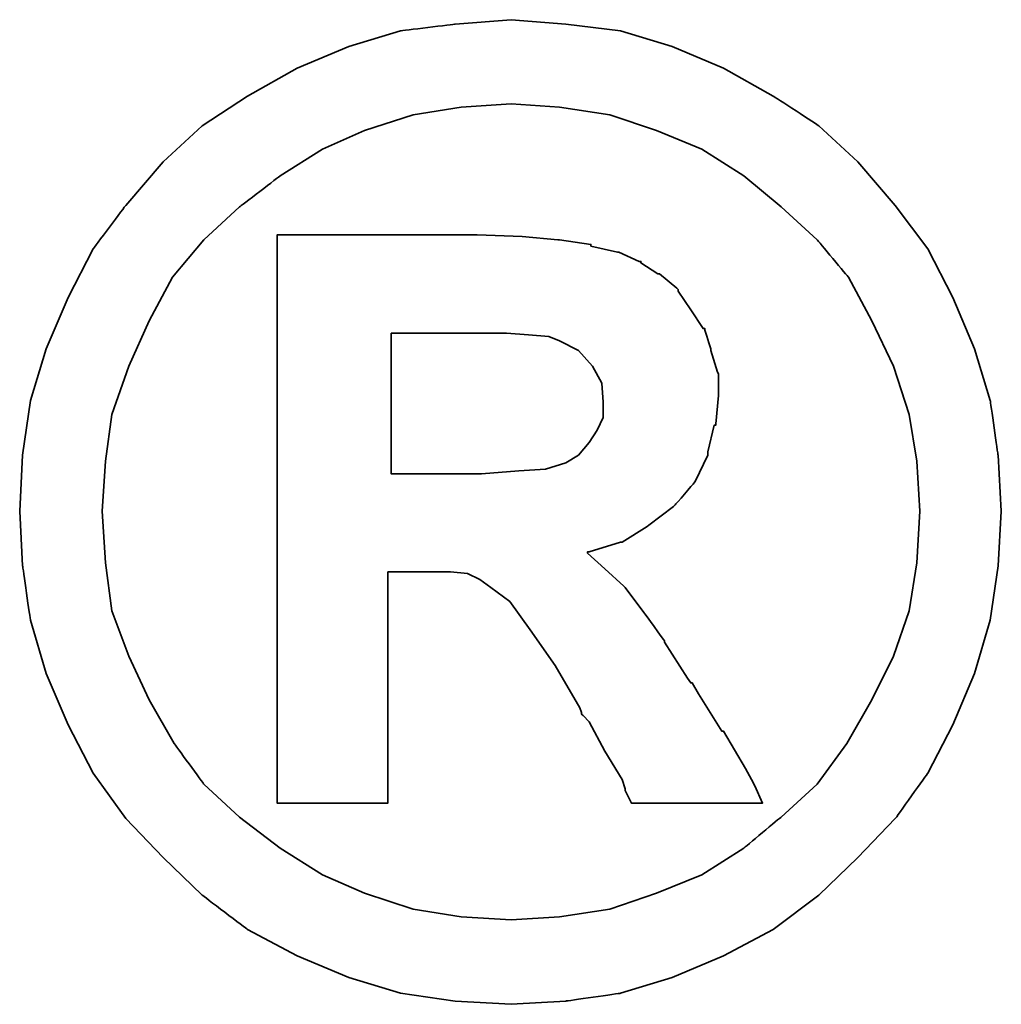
# Model space of a CAD drawing. Header units: millimetres. Extents: x 340 to 654, y 334 to 449.
# Tile 47 of 50: x 585.044 to 585.885, y 365.386 to 366.23. Entities that reach past the tile are written whole.
import ezdxf

# ---------------------------------------------------------------- set-up
doc = ezdxf.new("R2010")
doc.units = ezdxf.units.MM
doc.layers.add('DIM', color=4, linetype='Continuous')
doc.layers.add('layer 1', color=7, linetype='Continuous')

# ---------------------------------------------------------------- blocks, each defined once
blk = doc.blocks.new('TBI MOTION logo(完整正式版)')
at = {"layer": 'layer 1', "color": 22, "lineweight": 35}
for points, knots in [([(81.20634, 4.98624), (81.20634, 4.98624), (81.18649, 5.32862), (81.18649, 5.32862), (81.18649, 5.32862), (81.18649, 5.32862), (81.13886, 5.66206), (81.13886, 5.66206), (81.13886, 5.66206), (81.13886, 5.66206), (81.04359, 5.97764), (81.04359, 5.97764), (81.04359, 5.97764), (81.04359, 5.97764), (80.91061, 6.29124), (80.91061, 6.29124), (80.91061, 6.29124), (80.91061, 6.29124), (80.75778, 6.58697), (80.75778, 6.58697), (80.75778, 6.58697), (80.75778, 6.58697), (80.5593, 6.85294), (80.5593, 6.85294), (80.5593, 6.85294), (80.5593, 6.85294), (80.33105, 7.1189), (80.33105, 7.1189), (80.33105, 7.1189), (80.33105, 7.1189), (80.09287, 7.33921), (80.09287, 7.33921), (80.09287, 7.33921), (80.09287, 7.33921), (79.815, 7.51982), (79.815, 7.51982), (79.815, 7.51982), (79.815, 7.51982), (79.51133, 7.69051), (79.51133, 7.69051), (79.51133, 7.69051), (79.51133, 7.69051), (79.19773, 7.8235), (79.19773, 7.8235), (79.19773, 7.8235), (79.19773, 7.8235), (78.88215, 7.91877), (78.88215, 7.91877), (78.88215, 7.91877), (78.88215, 7.91877), (78.54871, 7.95846), (78.54871, 7.95846), (78.54871, 7.95846), (78.54871, 7.95846), (78.21526, 7.98625), (78.21526, 7.98625), (78.21526, 7.98625), (78.21526, 7.98625), (77.87388, 7.95846), (77.87388, 7.95846), (77.87388, 7.95846), (77.87388, 7.95846), (77.54044, 7.91877), (77.54044, 7.91877), (77.54044, 7.91877), (77.54044, 7.91877), (77.22485, 7.8235), (77.22485, 7.8235), (77.22485, 7.8235), (77.22485, 7.8235), (76.91027, 7.69051), (76.91027, 7.69051), (76.91027, 7.69051), (76.91027, 7.69051), (76.6056, 7.51982), (76.6056, 7.51982), (76.6056, 7.51982), (76.6056, 7.51982), (76.32972, 7.33921), (76.32972, 7.33921), (76.32972, 7.33921), (76.32972, 7.33921), (76.09154, 7.1189), (76.09154, 7.1189), (76.09154, 7.1189), (76.09154, 7.1189), (75.86329, 6.85294), (75.86329, 6.85294), (75.86329, 6.85294), (75.86329, 6.85294), (75.66382, 6.58697), (75.66382, 6.58697), (75.66382, 6.58697), (75.66382, 6.58697), (75.51099, 6.29124), (75.51099, 6.29124), (75.51099, 6.29124), (75.51099, 6.29124), (75.37702, 5.97764), (75.37702, 5.97764), (75.37702, 5.97764), (75.37702, 5.97764), (75.28175, 5.66206), (75.28175, 5.66206), (75.28175, 5.66206), (75.28175, 5.66206), (75.23411, 5.32862), (75.23411, 5.32862), (75.23411, 5.32862), (75.23411, 5.32862), (75.21625, 4.98624), (75.21625, 4.98624), (75.21625, 4.98624), (75.21625, 4.98624), (75.23411, 4.6528), (75.23411, 4.6528), (75.23411, 4.6528), (75.23411, 4.6528), (75.28175, 4.32035), (75.28175, 4.32035), (75.28175, 4.32035), (75.28175, 4.32035), (75.37702, 3.99583), (75.37702, 3.99583), (75.37702, 3.99583), (75.37702, 3.99583), (75.51099, 3.68224), (75.51099, 3.68224), (75.51099, 3.68224), (75.51099, 3.68224), (75.66382, 3.38749), (75.66382, 3.38749), (75.66382, 3.38749), (75.66382, 3.38749), (75.86329, 3.10963), (75.86329, 3.10963), (75.86329, 3.10963), (75.86329, 3.10963), (76.09154, 2.87145), (76.09154, 2.87145), (76.09154, 2.87145), (76.09154, 2.87145), (76.32972, 2.6432), (76.32972, 2.6432), (76.32972, 2.6432), (76.32972, 2.6432), (76.6056, 2.43381), (76.6056, 2.43381), (76.6056, 2.43381), (76.6056, 2.43381), (76.91027, 2.27205), (76.91027, 2.27205), (76.91027, 2.27205), (76.91027, 2.27205), (77.22485, 2.13906), (77.22485, 2.13906), (77.22485, 2.13906), (77.22485, 2.13906), (77.54044, 2.0438), (77.54044, 2.0438), (77.54044, 2.0438), (77.54044, 2.0438), (77.87388, 1.99616), (77.87388, 1.99616), (77.87388, 1.99616), (77.87388, 1.99616), (78.21526, 1.97631), (78.21526, 1.97631), (78.21526, 1.97631), (78.21526, 1.97631), (78.54871, 1.99616), (78.54871, 1.99616), (78.54871, 1.99616), (78.54871, 1.99616), (78.88215, 2.0438), (78.88215, 2.0438), (78.88215, 2.0438), (78.88215, 2.0438), (79.19773, 2.13906), (79.19773, 2.13906), (79.19773, 2.13906), (79.19773, 2.13906), (79.51133, 2.27205), (79.51133, 2.27205), (79.51133, 2.27205), (79.51133, 2.27205), (79.815, 2.43381), (79.815, 2.43381), (79.815, 2.43381), (79.815, 2.43381), (80.09287, 2.6432), (80.09287, 2.6432), (80.09287, 2.6432), (80.09287, 2.6432), (80.33105, 2.87145), (80.33105, 2.87145), (80.33105, 2.87145), (80.33105, 2.87145), (80.5593, 3.10963), (80.5593, 3.10963), (80.5593, 3.10963), (80.5593, 3.10963), (80.75778, 3.38749), (80.75778, 3.38749), (80.75778, 3.38749), (80.75778, 3.38749), (80.91061, 3.68224), (80.91061, 3.68224), (80.91061, 3.68224), (80.91061, 3.68224), (81.04359, 3.99583), (81.04359, 3.99583), (81.04359, 3.99583), (81.04359, 3.99583), (81.13886, 4.32035), (81.13886, 4.32035), (81.13886, 4.32035), (81.13886, 4.32035), (81.18649, 4.6528), (81.18649, 4.6528), (81.18649, 4.6528), (81.18649, 4.6528), (81.20634, 4.98624), (81.20634, 4.98624)], [0, 0, 0, 0, 0.0178571, 0.0178571, 0.0178571, 0.0178572, 0.0357143, 0.0357143, 0.0357143, 0.0357143, 0.0535714, 0.0535714, 0.0535714, 0.0535714, 0.0714286, 0.0714286, 0.0714286, 0.0714286, 0.0892857, 0.0892857, 0.0892857, 0.0892857, 0.1071429, 0.1071429, 0.1071429, 0.1071429, 0.125, 0.125, 0.125, 0.125, 0.1428571, 0.1428571, 0.1428571, 0.1428572, 0.1607143, 0.1607143, 0.1607143, 0.1607143, 0.1785714, 0.1785714, 0.1785714, 0.1785714, 0.1964286, 0.1964286, 0.1964286, 0.1964286, 0.2142857, 0.2142857, 0.2142857, 0.2142857, 0.2321429, 0.2321429, 0.2321429, 0.2321429, 0.25, 0.25, 0.25, 0.25, 0.2678571, 0.2678571, 0.2678571, 0.2678572, 0.2857143, 0.2857143, 0.2857143, 0.2857143, 0.3035714, 0.3035714, 0.3035714, 0.3035714, 0.3214286, 0.3214286, 0.3214286, 0.3214286, 0.3392857, 0.3392857, 0.3392857, 0.3392857, 0.3571429, 0.3571429, 0.3571429, 0.3571429, 0.375, 0.375, 0.375, 0.375, 0.3928571, 0.3928571, 0.3928571, 0.3928572, 0.4107143, 0.4107143, 0.4107143, 0.4107143, 0.4285714, 0.4285714, 0.4285714, 0.4285714, 0.4464286, 0.4464286, 0.4464286, 0.4464286, 0.4642857, 0.4642857, 0.4642857, 0.4642857, 0.4821429, 0.4821429, 0.4821429, 0.4821429, 0.5, 0.5, 0.5, 0.5, 0.5178571, 0.5178571, 0.5178571, 0.5178572, 0.5357143, 0.5357143, 0.5357143, 0.5357143, 0.5535714, 0.5535714, 0.5535714, 0.5535714, 0.5714286, 0.5714286, 0.5714286, 0.5714286, 0.5892857, 0.5892857, 0.5892857, 0.5892857, 0.6071429, 0.6071429, 0.6071429, 0.6071429, 0.625, 0.625, 0.625, 0.625, 0.6428571, 0.6428571, 0.6428571, 0.6428572, 0.6607143, 0.6607143, 0.6607143, 0.6607143, 0.6785714, 0.6785714, 0.6785714, 0.6785714, 0.6964286, 0.6964286, 0.6964286, 0.6964286, 0.7142857, 0.7142857, 0.7142857, 0.7142857, 0.7321429, 0.7321429, 0.7321429, 0.7321429, 0.75, 0.75, 0.75, 0.75, 0.7678571, 0.7678571, 0.7678571, 0.7678572, 0.7857143, 0.7857143, 0.7857143, 0.7857143, 0.8035714, 0.8035714, 0.8035714, 0.8035714, 0.8214286, 0.8214286, 0.8214286, 0.8214286, 0.8392857, 0.8392857, 0.8392857, 0.8392857, 0.8571429, 0.8571429, 0.8571429, 0.8571429, 0.875, 0.875, 0.875, 0.875, 0.8928571, 0.8928571, 0.8928571, 0.8928572, 0.9107143, 0.9107143, 0.9107143, 0.9107143, 0.9285714, 0.9285714, 0.9285714, 0.9285714, 0.9464286, 0.9464286, 0.9464286, 0.9464286, 0.9642857, 0.9642857, 0.9642857, 0.9642857, 0.9821429, 0.9821429, 0.9821429, 0.9821429, 1, 1, 1, 1]), ([(80.71014, 4.98624), (80.71014, 4.98624), (80.69129, 5.29091), (80.69129, 5.29091), (80.69129, 5.29091), (80.69129, 5.29091), (80.64464, 5.57672), (80.64464, 5.57672), (80.64464, 5.57672), (80.64464, 5.57672), (80.54937, 5.87245), (80.54937, 5.87245), (80.54937, 5.87245), (80.54937, 5.87245), (80.41639, 6.14833), (80.41639, 6.14833), (80.41639, 6.14833), (80.41639, 6.14833), (80.27349, 6.41429), (80.27349, 6.41429), (80.27349, 6.41429), (80.27349, 6.41429), (80.08295, 6.64255), (80.08295, 6.64255), (80.08295, 6.64255), (80.08295, 6.64255), (79.86264, 6.84301), (79.86264, 6.84301), (79.86264, 6.84301), (79.86264, 6.84301), (79.63439, 7.03355), (79.63439, 7.03355), (79.63439, 7.03355), (79.63439, 7.03355), (79.37835, 7.1963), (79.37835, 7.1963), (79.37835, 7.1963), (79.37835, 7.1963), (79.10246, 7.30944), (79.10246, 7.30944), (79.10246, 7.30944), (79.10246, 7.30944), (78.81665, 7.40471), (78.81665, 7.40471), (78.81665, 7.40471), (78.81665, 7.40471), (78.511, 7.45234), (78.511, 7.45234), (78.511, 7.45234), (78.511, 7.45234), (78.21526, 7.47219), (78.21526, 7.47219), (78.21526, 7.47219), (78.21526, 7.47219), (77.9106, 7.45234), (77.9106, 7.45234), (77.9106, 7.45234), (77.9106, 7.45234), (77.61685, 7.40471), (77.61685, 7.40471), (77.61685, 7.40471), (77.61685, 7.40471), (77.32012, 7.30944), (77.32012, 7.30944), (77.32012, 7.30944), (77.32012, 7.30944), (77.06309, 7.1963), (77.06309, 7.1963), (77.06309, 7.1963), (77.06309, 7.1963), (76.80606, 7.03355), (76.80606, 7.03355), (76.80606, 7.03355), (76.80606, 7.03355), (76.55797, 6.84301), (76.55797, 6.84301), (76.55797, 6.84301), (76.55797, 6.84301), (76.34063, 6.64255), (76.34063, 6.64255), (76.34063, 6.64255), (76.34063, 6.64255), (76.1491, 6.41429), (76.1491, 6.41429), (76.1491, 6.41429), (76.1491, 6.41429), (76.0062, 6.14833), (76.0062, 6.14833), (76.0062, 6.14833), (76.0062, 6.14833), (75.88314, 5.87245), (75.88314, 5.87245), (75.88314, 5.87245), (75.88314, 5.87245), (75.77794, 5.57672), (75.77794, 5.57672), (75.77794, 5.57672), (75.77794, 5.57672), (75.73924, 5.29091), (75.73924, 5.29091), (75.73924, 5.29091), (75.73924, 5.29091), (75.72039, 4.98624), (75.72039, 4.98624), (75.72039, 4.98624), (75.72039, 4.98624), (75.73924, 4.67165), (75.73924, 4.67165), (75.73924, 4.67165), (75.73924, 4.67165), (75.77794, 4.37791), (75.77794, 4.37791), (75.77794, 4.37791), (75.77794, 4.37791), (75.88314, 4.10102), (75.88314, 4.10102), (75.88314, 4.10102), (75.88314, 4.10102), (76.0062, 3.83407), (76.0062, 3.83407), (76.0062, 3.83407), (76.0062, 3.83407), (76.15902, 3.56811), (76.15902, 3.56811), (76.15902, 3.56811), (76.15902, 3.56811), (76.34063, 3.32001), (76.34063, 3.32001), (76.34063, 3.32001), (76.34063, 3.32001), (76.55797, 3.11955), (76.55797, 3.11955), (76.55797, 3.11955), (76.55797, 3.11955), (76.80606, 2.92901), (76.80606, 2.92901), (76.80606, 2.92901), (76.80606, 2.92901), (77.06309, 2.76725), (77.06309, 2.76725), (77.06309, 2.76725), (77.06309, 2.76725), (77.32012, 2.65412), (77.32012, 2.65412), (77.32012, 2.65412), (77.32012, 2.65412), (77.61685, 2.55786), (77.61685, 2.55786), (77.61685, 2.55786), (77.61685, 2.55786), (77.9106, 2.51022), (77.9106, 2.51022), (77.9106, 2.51022), (77.9106, 2.51022), (78.21526, 2.49137), (78.21526, 2.49137), (78.21526, 2.49137), (78.21526, 2.49137), (78.511, 2.51022), (78.511, 2.51022), (78.511, 2.51022), (78.511, 2.51022), (78.81665, 2.55786), (78.81665, 2.55786), (78.81665, 2.55786), (78.81665, 2.55786), (79.10246, 2.65412), (79.10246, 2.65412), (79.10246, 2.65412), (79.10246, 2.65412), (79.37835, 2.76725), (79.37835, 2.76725), (79.37835, 2.76725), (79.37835, 2.76725), (79.63439, 2.92901), (79.63439, 2.92901), (79.63439, 2.92901), (79.63439, 2.92901), (79.86264, 3.11955), (79.86264, 3.11955), (79.86264, 3.11955), (79.86264, 3.11955), (80.08295, 3.32001), (80.08295, 3.32001), (80.08295, 3.32001), (80.08295, 3.32001), (80.26356, 3.56811), (80.26356, 3.56811), (80.26356, 3.56811), (80.26356, 3.56811), (80.41639, 3.83407), (80.41639, 3.83407), (80.41639, 3.83407), (80.41639, 3.83407), (80.54937, 4.10102), (80.54937, 4.10102), (80.54937, 4.10102), (80.54937, 4.10102), (80.64464, 4.37791), (80.64464, 4.37791), (80.64464, 4.37791), (80.64464, 4.37791), (80.69129, 4.67165), (80.69129, 4.67165), (80.69129, 4.67165), (80.69129, 4.67165), (80.71014, 4.98624), (80.71014, 4.98624)], [0, 0, 0, 0, 0.0192308, 0.0192308, 0.0192308, 0.0192308, 0.0384615, 0.0384615, 0.0384615, 0.0384615, 0.0576923, 0.0576923, 0.0576923, 0.0576923, 0.0769231, 0.0769231, 0.0769231, 0.0769231, 0.0961538, 0.0961538, 0.0961538, 0.0961539, 0.1153846, 0.1153846, 0.1153846, 0.1153846, 0.1346154, 0.1346154, 0.1346154, 0.1346154, 0.1538462, 0.1538462, 0.1538462, 0.1538462, 0.1730769, 0.1730769, 0.1730769, 0.1730769, 0.1923077, 0.1923077, 0.1923077, 0.1923077, 0.2115385, 0.2115385, 0.2115385, 0.2115385, 0.2307692, 0.2307692, 0.2307692, 0.2307692, 0.25, 0.25, 0.25, 0.25, 0.2692308, 0.2692308, 0.2692308, 0.2692308, 0.2884615, 0.2884615, 0.2884615, 0.2884615, 0.3076923, 0.3076923, 0.3076923, 0.3076923, 0.3269231, 0.3269231, 0.3269231, 0.3269231, 0.3461538, 0.3461538, 0.3461538, 0.3461539, 0.3653846, 0.3653846, 0.3653846, 0.3653846, 0.3846154, 0.3846154, 0.3846154, 0.3846154, 0.4038462, 0.4038462, 0.4038462, 0.4038462, 0.4230769, 0.4230769, 0.4230769, 0.4230769, 0.4423077, 0.4423077, 0.4423077, 0.4423077, 0.4615385, 0.4615385, 0.4615385, 0.4615385, 0.4807692, 0.4807692, 0.4807692, 0.4807692, 0.5, 0.5, 0.5, 0.5, 0.5192308, 0.5192308, 0.5192308, 0.5192308, 0.5384615, 0.5384615, 0.5384615, 0.5384615, 0.5576923, 0.5576923, 0.5576923, 0.5576923, 0.5769231, 0.5769231, 0.5769231, 0.5769231, 0.5961538, 0.5961538, 0.5961538, 0.5961539, 0.6153846, 0.6153846, 0.6153846, 0.6153846, 0.6346154, 0.6346154, 0.6346154, 0.6346154, 0.6538462, 0.6538462, 0.6538462, 0.6538462, 0.6730769, 0.6730769, 0.6730769, 0.6730769, 0.6923077, 0.6923077, 0.6923077, 0.6923077, 0.7115385, 0.7115385, 0.7115385, 0.7115385, 0.7307692, 0.7307692, 0.7307692, 0.7307692, 0.75, 0.75, 0.75, 0.75, 0.7692308, 0.7692308, 0.7692308, 0.7692308, 0.7884615, 0.7884615, 0.7884615, 0.7884615, 0.8076923, 0.8076923, 0.8076923, 0.8076923, 0.8269231, 0.8269231, 0.8269231, 0.8269231, 0.8461538, 0.8461538, 0.8461538, 0.8461539, 0.8653846, 0.8653846, 0.8653846, 0.8653846, 0.8846154, 0.8846154, 0.8846154, 0.8846154, 0.9038462, 0.9038462, 0.9038462, 0.9038462, 0.9230769, 0.9230769, 0.9230769, 0.9230769, 0.9423077, 0.9423077, 0.9423077, 0.9423077, 0.9615385, 0.9615385, 0.9615385, 0.9615385, 0.9807692, 0.9807692, 0.9807692, 0.9807692, 1, 1, 1, 1]), ([(76.78721, 3.2823), (76.78721, 3.2823), (76.78721, 3.32001), (76.78721, 3.32001), (76.78721, 3.32001), (76.78721, 3.32001), (76.78721, 3.42422), (76.78721, 3.42422), (76.78721, 3.42422), (76.78721, 3.42422), (76.78721, 3.59689), (76.78721, 3.59689), (76.78721, 3.59689), (76.78721, 3.59689), (76.78721, 3.80529), (76.78721, 3.80529), (76.78721, 3.80529), (76.78721, 3.80529), (76.78721, 4.0524), (76.78721, 4.0524), (76.78721, 4.0524), (76.78721, 4.0524), (76.78721, 4.32035), (76.78721, 4.32035), (76.78721, 4.32035), (76.78721, 4.32035), (76.78721, 4.92868), (76.78721, 4.92868), (76.78721, 4.92868), (76.78721, 4.92868), (76.78721, 5.53801), (76.78721, 5.53801), (76.78721, 5.53801), (76.78721, 5.53801), (76.78721, 5.82482), (76.78721, 5.82482), (76.78721, 5.82482), (76.78721, 5.82482), (76.78721, 6.07291), (76.78721, 6.07291), (76.78721, 6.07291), (76.78721, 6.07291), (76.78721, 6.30017), (76.78721, 6.30017), (76.78721, 6.30017), (76.78721, 6.30017), (76.78721, 6.45399), (76.78721, 6.45399), (76.78721, 6.45399), (76.78721, 6.45399), (76.78721, 6.5572), (76.78721, 6.5572), (76.78721, 6.5572), (76.78721, 6.5572), (76.78721, 6.59689), (76.78721, 6.59689), (76.78721, 6.59689), (76.78721, 6.59689), (76.78721, 6.67232), (76.78721, 6.67232), (76.78721, 6.67232), (76.78721, 6.67232), (76.8537, 6.67232), (76.8537, 6.67232), (76.8537, 6.67232), (76.8537, 6.67232), (76.87355, 6.67232), (76.87355, 6.67232), (76.87355, 6.67232), (76.87355, 6.67232), (76.91027, 6.67232), (76.91027, 6.67232), (76.91027, 6.67232), (76.91027, 6.67232), (77.04424, 6.67232), (77.04424, 6.67232), (77.04424, 6.67232), (77.04424, 6.67232), (77.22485, 6.67232), (77.22485, 6.67232), (77.22485, 6.67232), (77.22485, 6.67232), (77.43524, 6.67232), (77.43524, 6.67232), (77.43524, 6.67232), (77.43524, 6.67232), (77.65357, 6.67232), (77.65357, 6.67232), (77.65357, 6.67232), (77.65357, 6.67232), (77.82625, 6.67232), (77.82625, 6.67232), (77.82625, 6.67232), (77.82625, 6.67232), (77.94037, 6.67232), (77.94037, 6.67232), (77.94037, 6.67232), (77.94037, 6.67232), (77.97709, 6.67232), (77.97709, 6.67232), (77.97709, 6.67232), (77.97709, 6.67232), (77.99694, 6.67232), (77.99694, 6.67232), (77.99694, 6.67232), (77.99694, 6.67232), (78.00686, 6.67232), (78.00686, 6.67232), (78.00686, 6.67232), (78.00686, 6.67232), (78.28275, 6.6624), (78.28275, 6.6624), (78.28275, 6.6624), (78.28275, 6.6624), (78.50107, 6.64255), (78.50107, 6.64255), (78.50107, 6.64255), (78.50107, 6.64255), (78.511, 6.64255), (78.511, 6.64255), (78.511, 6.64255), (78.511, 6.64255), (78.70154, 6.61476), (78.70154, 6.61476), (78.70154, 6.61476), (78.70154, 6.61476), (78.70154, 6.60483), (78.70154, 6.60483), (78.70154, 6.60483), (78.70154, 6.60483), (78.86429, 6.56713), (78.86429, 6.56713), (78.86429, 6.56713), (78.86429, 6.56713), (78.87223, 6.56713), (78.87223, 6.56713), (78.87223, 6.56713), (78.87223, 6.56713), (78.99727, 6.51056), (78.99727, 6.51056), (78.99727, 6.51056), (78.99727, 6.51056), (79.00719, 6.51056), (79.00719, 6.51056), (79.00719, 6.51056), (79.00719, 6.51056), (79.00719, 6.50162), (79.00719, 6.50162), (79.00719, 6.50162), (79.00719, 6.50162), (79.1104, 6.43415), (79.1104, 6.43415), (79.1104, 6.43415), (79.1104, 6.43415), (79.12132, 6.43415), (79.12132, 6.43415), (79.12132, 6.43415), (79.12132, 6.43415), (79.22552, 6.34781), (79.22552, 6.34781), (79.22552, 6.34781), (79.22552, 6.34781), (79.23544, 6.33888), (79.23544, 6.33888), (79.23544, 6.33888), (79.23544, 6.33888), (79.23544, 6.32895), (79.23544, 6.32895), (79.23544, 6.32895), (79.23544, 6.32895), (79.31087, 6.21483), (79.31087, 6.21483), (79.31087, 6.21483), (79.31087, 6.21483), (79.38629, 6.1007), (79.38629, 6.1007), (79.38629, 6.1007), (79.38629, 6.1007), (79.3972, 6.1007), (79.3972, 6.1007), (79.3972, 6.1007), (79.3972, 6.1007), (79.3972, 6.09078), (79.3972, 6.09078), (79.3972, 6.09078), (79.3972, 6.09078), (79.43392, 5.97764), (79.43392, 5.97764), (79.43392, 5.97764), (79.43392, 5.97764), (79.43392, 5.96772), (79.43392, 5.96772), (79.43392, 5.96772), (79.43392, 5.96772), (79.47362, 5.83474), (79.47362, 5.83474), (79.47362, 5.83474), (79.47362, 5.83474), (79.48156, 5.82482), (79.48156, 5.82482), (79.48156, 5.82482), (79.48156, 5.82482), (79.48156, 5.69977), (79.48156, 5.69977), (79.48156, 5.69977), (79.48156, 5.69977), (79.48156, 5.69183), (79.48156, 5.69183), (79.48156, 5.69183), (79.48156, 5.69183), (79.4637, 5.51915), (79.4637, 5.51915), (79.4637, 5.51915), (79.4637, 5.51915), (79.4637, 5.51122), (79.4637, 5.51122), (79.4637, 5.51122), (79.4637, 5.51122), (79.45377, 5.51122), (79.45377, 5.51122), (79.45377, 5.51122), (79.45377, 5.51122), (79.41507, 5.34847), (79.41507, 5.34847), (79.41507, 5.34847), (79.41507, 5.34847), (79.41507, 5.33854), (79.41507, 5.33854), (79.41507, 5.33854), (79.41507, 5.33854), (79.41507, 5.32862), (79.41507, 5.32862), (79.41507, 5.32862), (79.41507, 5.32862), (79.33865, 5.16785), (79.33865, 5.16785), (79.33865, 5.16785), (79.33865, 5.16785), (79.33071, 5.15693), (79.33071, 5.15693), (79.33071, 5.15693), (79.33071, 5.15693), (79.2156, 5.02495), (79.2156, 5.02495), (79.2156, 5.02495), (79.2156, 5.02495), (79.20567, 5.01502), (79.20567, 5.01502), (79.20567, 5.01502), (79.20567, 5.01502), (79.05483, 4.89991), (79.05483, 4.89991), (79.05483, 4.89991), (79.05483, 4.89991), (79.04491, 4.89197), (79.04491, 4.89197), (79.04491, 4.89197), (79.04491, 4.89197), (78.89208, 4.7967), (78.89208, 4.7967), (78.89208, 4.7967), (78.89208, 4.7967), (78.88215, 4.7967), (78.88215, 4.7967), (78.88215, 4.7967), (78.88215, 4.7967), (78.69161, 4.73913), (78.69161, 4.73913), (78.69161, 4.73913), (78.69161, 4.73913), (78.68169, 4.73913), (78.68169, 4.73913), (78.68169, 4.73913), (78.68169, 4.73913), (78.68169, 4.72921), (78.68169, 4.72921), (78.68169, 4.72921), (78.68169, 4.72921), (78.78688, 4.63394), (78.78688, 4.63394), (78.78688, 4.63394), (78.78688, 4.63394), (78.902, 4.52875), (78.902, 4.52875), (78.902, 4.52875), (78.902, 4.52875), (78.91093, 4.52081), (78.91093, 4.52081), (78.91093, 4.52081), (78.91093, 4.52081), (79.02506, 4.36798), (79.02506, 4.36798), (79.02506, 4.36798), (79.02506, 4.36798), (79.1501, 4.1953), (79.1501, 4.1953), (79.1501, 4.1953), (79.1501, 4.1953), (79.1501, 4.18736), (79.1501, 4.18736), (79.1501, 4.18736), (79.1501, 4.18736), (79.29201, 3.96705), (79.29201, 3.96705), (79.29201, 3.96705), (79.29201, 3.96705), (79.31087, 3.93828), (79.31087, 3.93828), (79.31087, 3.93828), (79.31087, 3.93828), (79.32079, 3.93828), (79.32079, 3.93828), (79.32079, 3.93828), (79.32079, 3.93828), (79.3585, 3.87178), (79.3585, 3.87178), (79.3585, 3.87178), (79.3585, 3.87178), (79.50141, 3.64353), (79.50141, 3.64353), (79.50141, 3.64353), (79.50141, 3.64353), (79.51133, 3.64353), (79.51133, 3.64353), (79.51133, 3.64353), (79.51133, 3.64353), (79.64431, 3.41528), (79.64431, 3.41528), (79.64431, 3.41528), (79.64431, 3.41528), (79.68202, 3.3478), (79.68202, 3.3478), (79.68202, 3.3478), (79.68202, 3.3478), (79.70187, 3.31009), (79.70187, 3.31009), (79.70187, 3.31009), (79.70187, 3.31009), (79.7495, 3.2049), (79.7495, 3.2049), (79.7495, 3.2049), (79.7495, 3.2049), (79.64431, 3.2049), (79.64431, 3.2049), (79.64431, 3.2049), (79.64431, 3.2049), (79.62546, 3.2049), (79.62546, 3.2049), (79.62546, 3.2049), (79.62546, 3.2049), (79.53912, 3.2049), (79.53912, 3.2049), (79.53912, 3.2049), (79.53912, 3.2049), (79.31087, 3.2049), (79.31087, 3.2049), (79.31087, 3.2049), (79.31087, 3.2049), (79.08262, 3.2049), (79.08262, 3.2049), (79.08262, 3.2049), (79.08262, 3.2049), (79.00719, 3.2049), (79.00719, 3.2049), (79.00719, 3.2049), (79.00719, 3.2049), (78.98735, 3.2049), (78.98735, 3.2049), (78.98735, 3.2049), (78.98735, 3.2049), (78.94964, 3.2049), (78.94964, 3.2049), (78.94964, 3.2049), (78.94964, 3.2049), (78.92979, 3.24459), (78.92979, 3.24459), (78.92979, 3.24459), (78.92979, 3.24459), (78.91093, 3.2823), (78.91093, 3.2823), (78.91093, 3.2823), (78.91093, 3.2823), (78.91093, 3.29223), (78.91093, 3.29223), (78.91093, 3.29223), (78.91093, 3.29223), (78.89208, 3.3478), (78.89208, 3.3478), (78.89208, 3.3478), (78.89208, 3.3478), (78.78688, 3.52048), (78.78688, 3.52048), (78.78688, 3.52048), (78.78688, 3.52048), (78.69161, 3.7001), (78.69161, 3.7001), (78.69161, 3.7001), (78.69161, 3.7001), (78.6539, 3.7388), (78.6539, 3.7388), (78.6539, 3.7388), (78.6539, 3.7388), (78.64398, 3.74873), (78.64398, 3.74873), (78.64398, 3.74873), (78.64398, 3.74873), (78.64398, 3.75766), (78.64398, 3.75766), (78.64398, 3.75766), (78.64398, 3.75766), (78.63405, 3.78644), (78.63405, 3.78644), (78.63405, 3.78644), (78.63405, 3.78644), (78.48321, 4.04347), (78.48321, 4.04347), (78.48321, 4.04347), (78.48321, 4.04347), (78.33038, 4.2618), (78.33038, 4.2618), (78.33038, 4.2618), (78.33038, 4.2618), (78.20732, 4.43447), (78.20732, 4.43447), (78.20732, 4.43447), (78.20732, 4.43447), (78.09221, 4.52081), (78.09221, 4.52081), (78.09221, 4.52081), (78.09221, 4.52081), (78.02472, 4.56845), (78.02472, 4.56845), (78.02472, 4.56845), (78.02472, 4.56845), (77.9493, 4.60616), (77.9493, 4.60616), (77.9493, 4.60616), (77.9493, 4.60616), (77.8451, 4.61608), (77.8451, 4.61608), (77.8451, 4.61608), (77.8451, 4.61608), (77.71113, 4.61608), (77.71113, 4.61608), (77.71113, 4.61608), (77.71113, 4.61608), (77.69128, 4.61608), (77.69128, 4.61608), (77.69128, 4.61608), (77.69128, 4.61608), (77.67342, 4.61608), (77.67342, 4.61608), (77.67342, 4.61608), (77.67342, 4.61608), (77.5583, 4.61608), (77.5583, 4.61608), (77.5583, 4.61608), (77.5583, 4.61608), (77.46303, 4.61608), (77.46303, 4.61608), (77.46303, 4.61608), (77.46303, 4.61608), (77.46303, 4.54761), (77.46303, 4.54761), (77.46303, 4.54761), (77.46303, 4.54761), (77.46303, 4.47318), (77.46303, 4.47318), (77.46303, 4.47318), (77.46303, 4.47318), (77.46303, 4.24294), (77.46303, 4.24294), (77.46303, 4.24294), (77.46303, 4.24294), (77.46303, 3.99583), (77.46303, 3.99583), (77.46303, 3.99583), (77.46303, 3.99583), (77.46303, 3.72888), (77.46303, 3.72888), (77.46303, 3.72888), (77.46303, 3.72888), (77.46303, 3.51055), (77.46303, 3.51055), (77.46303, 3.51055), (77.46303, 3.51055), (77.46303, 3.42422), (77.46303, 3.42422), (77.46303, 3.42422), (77.46303, 3.42422), (77.46303, 3.35773), (77.46303, 3.35773), (77.46303, 3.35773), (77.46303, 3.35773), (77.46303, 3.30017), (77.46303, 3.30017), (77.46303, 3.30017), (77.46303, 3.30017), (77.46303, 3.2823), (77.46303, 3.2823), (77.46303, 3.2823), (77.46303, 3.2823), (77.46303, 3.2049), (77.46303, 3.2049), (77.46303, 3.2049), (77.46303, 3.2049), (77.39753, 3.2049), (77.39753, 3.2049), (77.39753, 3.2049), (77.39753, 3.2049), (77.37768, 3.2049), (77.37768, 3.2049), (77.37768, 3.2049), (77.37768, 3.2049), (77.32012, 3.2049), (77.32012, 3.2049), (77.32012, 3.2049), (77.32012, 3.2049), (77.12165, 3.2049), (77.12165, 3.2049), (77.12165, 3.2049), (77.12165, 3.2049), (76.94897, 3.2049), (76.94897, 3.2049), (76.94897, 3.2049), (76.94897, 3.2049), (76.8924, 3.2049), (76.8924, 3.2049), (76.8924, 3.2049), (76.8924, 3.2049), (76.8537, 3.2049), (76.8537, 3.2049), (76.8537, 3.2049), (76.8537, 3.2049), (76.78721, 3.2049), (76.78721, 3.2049), (76.78721, 3.2049), (76.78721, 3.2049), (76.78721, 3.2823), (76.78721, 3.2823)], [0, 0, 0, 0, 0.0074074, 0.0074074, 0.0074074, 0.0074074, 0.0148148, 0.0148148, 0.0148148, 0.0148148, 0.0222222, 0.0222222, 0.0222222, 0.0222222, 0.0296296, 0.0296296, 0.0296296, 0.0296296, 0.037037, 0.037037, 0.037037, 0.037037, 0.0444444, 0.0444444, 0.0444444, 0.0444445, 0.0518519, 0.0518519, 0.0518519, 0.0518519, 0.0592593, 0.0592593, 0.0592593, 0.0592593, 0.0666667, 0.0666667, 0.0666667, 0.0666667, 0.0740741, 0.0740741, 0.0740741, 0.0740741, 0.0814815, 0.0814815, 0.0814815, 0.0814815, 0.0888889, 0.0888889, 0.0888889, 0.0888889, 0.0962963, 0.0962963, 0.0962963, 0.0962963, 0.1037037, 0.1037037, 0.1037037, 0.1037037, 0.1111111, 0.1111111, 0.1111111, 0.1111111, 0.1185185, 0.1185185, 0.1185185, 0.1185185, 0.1259259, 0.1259259, 0.1259259, 0.1259259, 0.1333333, 0.1333333, 0.1333333, 0.1333333, 0.1407407, 0.1407407, 0.1407407, 0.1407408, 0.1481481, 0.1481481, 0.1481481, 0.1481482, 0.1555556, 0.1555556, 0.1555556, 0.1555556, 0.162963, 0.162963, 0.162963, 0.162963, 0.1703704, 0.1703704, 0.1703704, 0.1703704, 0.1777778, 0.1777778, 0.1777778, 0.1777778, 0.1851852, 0.1851852, 0.1851852, 0.1851852, 0.1925926, 0.1925926, 0.1925926, 0.1925926, 0.2, 0.2, 0.2, 0.2, 0.2074074, 0.2074074, 0.2074074, 0.2074074, 0.2148148, 0.2148148, 0.2148148, 0.2148148, 0.2222222, 0.2222222, 0.2222222, 0.2222222, 0.2296296, 0.2296296, 0.2296296, 0.2296296, 0.237037, 0.237037, 0.237037, 0.237037, 0.2444444, 0.2444444, 0.2444444, 0.2444445, 0.2518519, 0.2518519, 0.2518519, 0.2518519, 0.2592593, 0.2592593, 0.2592593, 0.2592593, 0.2666667, 0.2666667, 0.2666667, 0.2666667, 0.2740741, 0.2740741, 0.2740741, 0.2740741, 0.2814815, 0.2814815, 0.2814815, 0.2814815, 0.2888889, 0.2888889, 0.2888889, 0.2888889, 0.2962963, 0.2962963, 0.2962963, 0.2962963, 0.3037037, 0.3037037, 0.3037037, 0.3037037, 0.3111111, 0.3111111, 0.3111111, 0.3111111, 0.3185185, 0.3185185, 0.3185185, 0.3185185, 0.3259259, 0.3259259, 0.3259259, 0.3259259, 0.3333333, 0.3333333, 0.3333333, 0.3333333, 0.3407407, 0.3407407, 0.3407407, 0.3407408, 0.3481481, 0.3481481, 0.3481481, 0.3481482, 0.3555556, 0.3555556, 0.3555556, 0.3555556, 0.362963, 0.362963, 0.362963, 0.362963, 0.3703704, 0.3703704, 0.3703704, 0.3703704, 0.3777778, 0.3777778, 0.3777778, 0.3777778, 0.3851852, 0.3851852, 0.3851852, 0.3851852, 0.3925926, 0.3925926, 0.3925926, 0.3925926, 0.4, 0.4, 0.4, 0.4, 0.4074074, 0.4074074, 0.4074074, 0.4074074, 0.4148148, 0.4148148, 0.4148148, 0.4148148, 0.4222222, 0.4222222, 0.4222222, 0.4222222, 0.4296296, 0.4296296, 0.4296296, 0.4296296, 0.437037, 0.437037, 0.437037, 0.437037, 0.4444444, 0.4444444, 0.4444444, 0.4444445, 0.4518519, 0.4518519, 0.4518519, 0.4518519, 0.4592593, 0.4592593, 0.4592593, 0.4592593, 0.4666667, 0.4666667, 0.4666667, 0.4666667, 0.4740741, 0.4740741, 0.4740741, 0.4740741, 0.4814815, 0.4814815, 0.4814815, 0.4814815, 0.4888889, 0.4888889, 0.4888889, 0.4888889, 0.4962963, 0.4962963, 0.4962963, 0.4962963, 0.5037037, 0.5037037, 0.5037037, 0.5037037, 0.5111111, 0.5111111, 0.5111111, 0.5111111, 0.5185185, 0.5185185, 0.5185185, 0.5185185, 0.5259259, 0.5259259, 0.5259259, 0.5259259, 0.5333333, 0.5333333, 0.5333333, 0.5333333, 0.5407407, 0.5407407, 0.5407407, 0.5407408, 0.5481481, 0.5481481, 0.5481481, 0.5481482, 0.5555556, 0.5555556, 0.5555556, 0.5555556, 0.562963, 0.562963, 0.562963, 0.562963, 0.5703704, 0.5703704, 0.5703704, 0.5703704, 0.5777778, 0.5777778, 0.5777778, 0.5777778, 0.5851852, 0.5851852, 0.5851852, 0.5851852, 0.5925926, 0.5925926, 0.5925926, 0.5925926, 0.6, 0.6, 0.6, 0.6, 0.6074074, 0.6074074, 0.6074074, 0.6074074, 0.6148148, 0.6148148, 0.6148148, 0.6148148, 0.6222222, 0.6222222, 0.6222222, 0.6222222, 0.6296296, 0.6296296, 0.6296296, 0.6296296, 0.637037, 0.637037, 0.637037, 0.637037, 0.6444444, 0.6444444, 0.6444444, 0.6444445, 0.6518519, 0.6518519, 0.6518519, 0.6518519, 0.6592593, 0.6592593, 0.6592593, 0.6592593, 0.6666667, 0.6666667, 0.6666667, 0.6666667, 0.6740741, 0.6740741, 0.6740741, 0.6740741, 0.6814815, 0.6814815, 0.6814815, 0.6814815, 0.6888889, 0.6888889, 0.6888889, 0.6888889, 0.6962963, 0.6962963, 0.6962963, 0.6962963, 0.7037037, 0.7037037, 0.7037037, 0.7037037, 0.7111111, 0.7111111, 0.7111111, 0.7111111, 0.7185185, 0.7185185, 0.7185185, 0.7185185, 0.7259259, 0.7259259, 0.7259259, 0.7259259, 0.7333333, 0.7333333, 0.7333333, 0.7333333, 0.7407407, 0.7407407, 0.7407407, 0.7407408, 0.7481481, 0.7481481, 0.7481481, 0.7481482, 0.7555556, 0.7555556, 0.7555556, 0.7555556, 0.762963, 0.762963, 0.762963, 0.762963, 0.7703704, 0.7703704, 0.7703704, 0.7703704, 0.7777778, 0.7777778, 0.7777778, 0.7777778, 0.7851852, 0.7851852, 0.7851852, 0.7851852, 0.7925926, 0.7925926, 0.7925926, 0.7925926, 0.8, 0.8, 0.8, 0.8, 0.8074074, 0.8074074, 0.8074074, 0.8074074, 0.8148148, 0.8148148, 0.8148148, 0.8148148, 0.8222222, 0.8222222, 0.8222222, 0.8222222, 0.8296296, 0.8296296, 0.8296296, 0.8296296, 0.837037, 0.837037, 0.837037, 0.837037, 0.8444444, 0.8444444, 0.8444444, 0.8444445, 0.8518519, 0.8518519, 0.8518519, 0.8518519, 0.8592593, 0.8592593, 0.8592593, 0.8592593, 0.8666667, 0.8666667, 0.8666667, 0.8666667, 0.8740741, 0.8740741, 0.8740741, 0.8740741, 0.8814815, 0.8814815, 0.8814815, 0.8814815, 0.8888889, 0.8888889, 0.8888889, 0.8888889, 0.8962963, 0.8962963, 0.8962963, 0.8962963, 0.9037037, 0.9037037, 0.9037037, 0.9037037, 0.9111111, 0.9111111, 0.9111111, 0.9111111, 0.9185185, 0.9185185, 0.9185185, 0.9185185, 0.9259259, 0.9259259, 0.9259259, 0.9259259, 0.9333333, 0.9333333, 0.9333333, 0.9333333, 0.9407407, 0.9407407, 0.9407407, 0.9407408, 0.9481481, 0.9481481, 0.9481481, 0.9481482, 0.9555556, 0.9555556, 0.9555556, 0.9555556, 0.962963, 0.962963, 0.962963, 0.962963, 0.9703704, 0.9703704, 0.9703704, 0.9703704, 0.9777778, 0.9777778, 0.9777778, 0.9777778, 0.9851852, 0.9851852, 0.9851852, 0.9851852, 0.9925926, 0.9925926, 0.9925926, 0.9925926, 1, 1, 1, 1]), ([(77.48288, 6.07291), (77.48288, 6.07291), (77.48288, 5.99551), (77.48288, 5.99551), (77.48288, 5.99551), (77.48288, 5.99551), (77.48288, 5.82482), (77.48288, 5.82482), (77.48288, 5.82482), (77.48288, 5.82482), (77.48288, 5.63328), (77.48288, 5.63328), (77.48288, 5.63328), (77.48288, 5.63328), (77.48288, 5.46358), (77.48288, 5.46358), (77.48288, 5.46358), (77.48288, 5.46358), (77.48288, 5.29091), (77.48288, 5.29091), (77.48288, 5.29091), (77.48288, 5.29091), (77.48288, 5.21449), (77.48288, 5.21449), (77.48288, 5.21449), (77.48288, 5.21449), (77.50074, 5.21449), (77.50074, 5.21449), (77.50074, 5.21449), (77.50074, 5.21449), (77.71113, 5.21449), (77.71113, 5.21449), (77.71113, 5.21449), (77.71113, 5.21449), (77.94037, 5.21449), (77.94037, 5.21449), (77.94037, 5.21449), (77.94037, 5.21449), (78.01579, 5.21449), (78.01579, 5.21449), (78.01579, 5.21449), (78.01579, 5.21449), (78.03465, 5.21449), (78.03465, 5.21449), (78.03465, 5.21449), (78.03465, 5.21449), (78.2629, 5.23335), (78.2629, 5.23335), (78.2629, 5.23335), (78.2629, 5.23335), (78.42565, 5.24327), (78.42565, 5.24327), (78.42565, 5.24327), (78.42565, 5.24327), (78.54871, 5.28098), (78.54871, 5.28098), (78.54871, 5.28098), (78.54871, 5.28098), (78.62611, 5.32862), (78.62611, 5.32862), (78.62611, 5.32862), (78.62611, 5.32862), (78.69161, 5.40503), (78.69161, 5.40503), (78.69161, 5.40503), (78.69161, 5.40503), (78.73925, 5.48145), (78.73925, 5.48145), (78.73925, 5.48145), (78.73925, 5.48145), (78.77696, 5.55885), (78.77696, 5.55885), (78.77696, 5.55885), (78.77696, 5.55885), (78.77696, 5.65214), (78.77696, 5.65214), (78.77696, 5.65214), (78.77696, 5.65214), (78.76902, 5.76726), (78.76902, 5.76726), (78.76902, 5.76726), (78.76902, 5.76726), (78.71146, 5.87245), (78.71146, 5.87245), (78.71146, 5.87245), (78.71146, 5.87245), (78.62611, 5.96772), (78.62611, 5.96772), (78.62611, 5.96772), (78.62611, 5.96772), (78.511, 6.02528), (78.511, 6.02528), (78.511, 6.02528), (78.511, 6.02528), (78.44451, 6.05306), (78.44451, 6.05306), (78.44451, 6.05306), (78.44451, 6.05306), (78.32046, 6.06299), (78.32046, 6.06299), (78.32046, 6.06299), (78.32046, 6.06299), (78.18748, 6.07291), (78.18748, 6.07291), (78.18748, 6.07291), (78.18748, 6.07291), (77.99694, 6.07291), (77.99694, 6.07291), (77.99694, 6.07291), (77.99694, 6.07291), (77.97709, 6.07291), (77.97709, 6.07291), (77.97709, 6.07291), (77.97709, 6.07291), (77.90167, 6.07291), (77.90167, 6.07291), (77.90167, 6.07291), (77.90167, 6.07291), (77.69128, 6.07291), (77.69128, 6.07291), (77.69128, 6.07291), (77.69128, 6.07291), (77.50074, 6.07291), (77.50074, 6.07291), (77.50074, 6.07291), (77.50074, 6.07291), (77.48288, 6.07291), (77.48288, 6.07291)], [0, 0, 0, 0, 0.03125, 0.03125, 0.03125, 0.03125, 0.0625, 0.0625, 0.0625, 0.0625, 0.09375, 0.09375, 0.09375, 0.09375, 0.125, 0.125, 0.125, 0.125, 0.15625, 0.15625, 0.15625, 0.15625, 0.1875, 0.1875, 0.1875, 0.1875, 0.21875, 0.21875, 0.21875, 0.21875, 0.25, 0.25, 0.25, 0.25, 0.28125, 0.28125, 0.28125, 0.28125, 0.3125, 0.3125, 0.3125, 0.3125, 0.34375, 0.34375, 0.34375, 0.34375, 0.375, 0.375, 0.375, 0.375, 0.40625, 0.40625, 0.40625, 0.40625, 0.4375, 0.4375, 0.4375, 0.4375, 0.46875, 0.46875, 0.46875, 0.46875, 0.5, 0.5, 0.5, 0.5, 0.53125, 0.53125, 0.53125, 0.53125, 0.5625, 0.5625, 0.5625, 0.5625, 0.59375, 0.59375, 0.59375, 0.59375, 0.625, 0.625, 0.625, 0.625, 0.65625, 0.65625, 0.65625, 0.65625, 0.6875, 0.6875, 0.6875, 0.6875, 0.71875, 0.71875, 0.71875, 0.71875, 0.75, 0.75, 0.75, 0.75, 0.78125, 0.78125, 0.78125, 0.78125, 0.8125, 0.8125, 0.8125, 0.8125, 0.84375, 0.84375, 0.84375, 0.84375, 0.875, 0.875, 0.875, 0.875, 0.90625, 0.90625, 0.90625, 0.90625, 0.9375, 0.9375, 0.9375, 0.9375, 0.96875, 0.96875, 0.96875, 0.96875, 1, 1, 1, 1])]:
    blk.add_open_spline(points, degree=3, knots=knots, dxfattribs=at)

msp = doc.modelspace()

# ---------------------------------------------------------------- block references
at = {"layer": 'DIM', "color": 7, "xscale": 0.1404528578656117, "yscale": 0.1404528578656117, "zscale": 0.1404528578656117}
msp.add_blockref('TBI MOTION logo(完整正式版)', (574.47959, 365.10805), dxfattribs=at)

doc.saveas('drawing.dxf')
